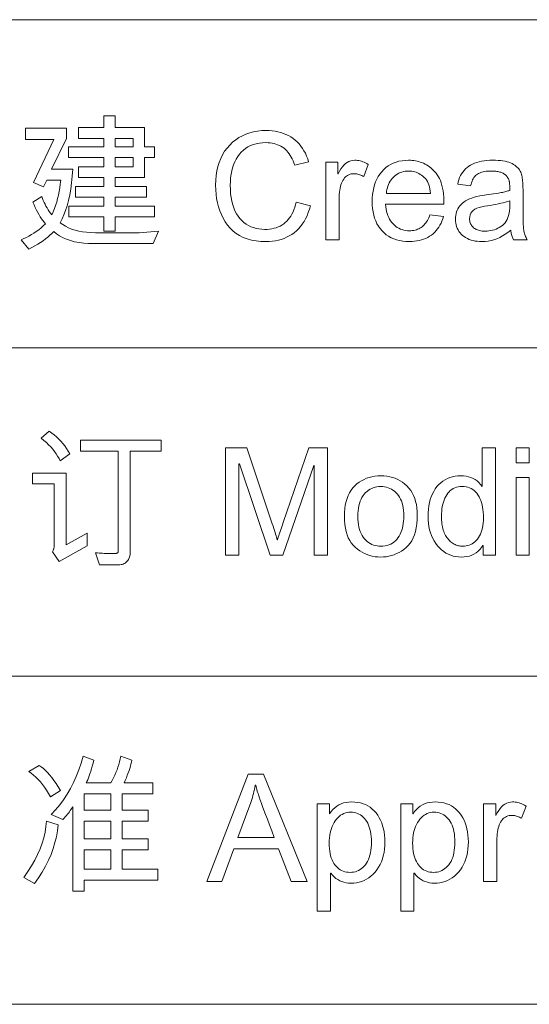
# Model space of a CAD drawing. Header units: millimetres. Extents: x 2984 to 3412, y -1556 to -1253.
# Tile 28 of 53: x 3323 to 3335, y -1533 to -1510. Entities that reach past the tile are written whole.
import ezdxf

# ---------------------------------------------------------------- set-up
doc = ezdxf.new("R2010")
doc.units = ezdxf.units.MM

msp = doc.modelspace()

# ---------------------------------------------------------------- linework, layer by layer
at = {"color": 7, "lineweight": 13}
for p, q in [((3184.228, -1509.728), (3397.355, -1509.728)), ((3231.755, -1517.648), (3397.355, -1517.648)), ((3267.035, -1525.568), (3397.355, -1525.568)), ((3184.235, -1533.488), (3397.355, -1533.488))]:
    msp.add_line(p, q, dxfattribs=at)
for points in [[(3326.258, -1514.488), (3325.31, -1514.488), (3325.31, -1514.831), (3325.034, -1514.831), (3325.034, -1514.488), (3324.194, -1514.488), (3324.194, -1514.226), (3325.034, -1514.226), (3325.034, -1514.012), (3324.354, -1514.012), (3324.354, -1513.752), (3325.034, -1513.752), (3325.034, -1513.535), (3324.423, -1513.535), (3324.423, -1513.275), (3325.034, -1513.275), (3325.034, -1513.054), (3324.184, -1513.054), (3324.184, -1512.792), (3325.034, -1512.792), (3325.034, -1512.594), (3324.423, -1512.594), (3324.423, -1512.333), (3325.034, -1512.333), (3325.034, -1512.046), (3325.31, -1512.046), (3325.31, -1512.333), (3326.019, -1512.333), (3326.019, -1512.792), (3326.258, -1512.792), (3326.258, -1513.054), (3326.019, -1513.054), (3326.019, -1513.535), (3325.31, -1513.535), (3325.31, -1513.752), (3326.063, -1513.752), (3326.063, -1514.012), (3325.31, -1514.012), (3325.31, -1514.226), (3326.258, -1514.226)], [(3326.357, -1514.834), (3326.229, -1515.132), (3324.792, -1515.132), (3324.667, -1515.129), (3324.549, -1515.12), (3324.437, -1515.105), (3324.331, -1515.085), (3324.231, -1515.059), (3324.138, -1515.027), (3324.05, -1514.989), (3323.969, -1514.946), (3323.894, -1514.897), (3323.825, -1514.842), (3323.781, -1514.887), (3323.734, -1514.931), (3323.682, -1514.975), (3323.628, -1515.018), (3323.569, -1515.061), (3323.508, -1515.103), (3323.442, -1515.144), (3323.373, -1515.184), (3323.3, -1515.223), (3323.224, -1515.262), (3323.04, -1515.038), (3323.104, -1515.011), (3323.166, -1514.982), (3323.228, -1514.949), (3323.289, -1514.915), (3323.348, -1514.877), (3323.406, -1514.837), (3323.464, -1514.795), (3323.52, -1514.749), (3323.575, -1514.701), (3323.629, -1514.651), (3323.596, -1514.614), (3323.564, -1514.574), (3323.533, -1514.53), (3323.502, -1514.483), (3323.471, -1514.433), (3323.441, -1514.379), (3323.411, -1514.321), (3323.382, -1514.261), (3323.353, -1514.197), (3323.325, -1514.129), (3323.542, -1513.995), (3323.558, -1514.043), (3323.575, -1514.09), (3323.595, -1514.137), (3323.616, -1514.182), (3323.639, -1514.227), (3323.664, -1514.271), (3323.69, -1514.314), (3323.719, -1514.356), (3323.749, -1514.397), (3323.781, -1514.437), (3323.814, -1514.362), (3323.845, -1514.286), (3323.873, -1514.208), (3323.898, -1514.127), (3323.921, -1514.045), (3323.941, -1513.96), (3323.958, -1513.873), (3323.973, -1513.784), (3323.985, -1513.693), (3323.995, -1513.6), (3323.659, -1513.6), (3323.576, -1513.763), (3323.337, -1513.655), (3323.825, -1512.619), (3323.148, -1512.619), (3323.148, -1512.347), (3324.133, -1512.347), (3324.133, -1512.598), (3323.77, -1513.335), (3324.288, -1513.335), (3324.275, -1513.504), (3324.258, -1513.665), (3324.237, -1513.816), (3324.212, -1513.958), (3324.183, -1514.092), (3324.15, -1514.216), (3324.114, -1514.332), (3324.073, -1514.439), (3324.029, -1514.537), (3323.981, -1514.626), (3324.042, -1514.672), (3324.109, -1514.713), (3324.181, -1514.749), (3324.258, -1514.781), (3324.341, -1514.808), (3324.428, -1514.829), (3324.521, -1514.846), (3324.619, -1514.858), (3324.723, -1514.866), (3324.831, -1514.868), (3325.888, -1514.868)], [(3330.02, -1514.216), (3329.996, -1514.301), (3329.968, -1514.381), (3329.937, -1514.458), (3329.903, -1514.53), (3329.865, -1514.597), (3329.824, -1514.66), (3329.779, -1514.718), (3329.731, -1514.772), (3329.68, -1514.822), (3329.625, -1514.867), (3329.568, -1514.908), (3329.508, -1514.945), (3329.446, -1514.977), (3329.382, -1515.005), (3329.315, -1515.028), (3329.246, -1515.048), (3329.175, -1515.063), (3329.102, -1515.073), (3329.027, -1515.08), (3328.949, -1515.082), (3328.825, -1515.078), (3328.708, -1515.066), (3328.598, -1515.046), (3328.495, -1515.018), (3328.399, -1514.982), (3328.309, -1514.938), (3328.227, -1514.887), (3328.152, -1514.827), (3328.083, -1514.759), (3328.021, -1514.683), (3327.966, -1514.602), (3327.917, -1514.517), (3327.873, -1514.43), (3327.835, -1514.338), (3327.803, -1514.244), (3327.777, -1514.147), (3327.757, -1514.046), (3327.742, -1513.942), (3327.734, -1513.835), (3327.731, -1513.724), (3327.734, -1513.603), (3327.744, -1513.487), (3327.761, -1513.376), (3327.785, -1513.271), (3327.816, -1513.171), (3327.854, -1513.076), (3327.898, -1512.987), (3327.95, -1512.904), (3328.008, -1512.825), (3328.073, -1512.753), (3328.143, -1512.686), (3328.217, -1512.626), (3328.296, -1512.574), (3328.378, -1512.528), (3328.464, -1512.489), (3328.554, -1512.458), (3328.647, -1512.433), (3328.745, -1512.416), (3328.847, -1512.405), (3328.952, -1512.402), (3329.027, -1512.404), (3329.099, -1512.409), (3329.169, -1512.419), (3329.237, -1512.432), (3329.303, -1512.45), (3329.367, -1512.471), (3329.428, -1512.496), (3329.488, -1512.525), (3329.545, -1512.558), (3329.599, -1512.594), (3329.652, -1512.635), (3329.701, -1512.679), (3329.746, -1512.726), (3329.789, -1512.777), (3329.828, -1512.832), (3329.864, -1512.89), (3329.897, -1512.952), (3329.926, -1513.017), (3329.953, -1513.086), (3329.976, -1513.158), (3329.64, -1513.238), (3329.622, -1513.185), (3329.603, -1513.135), (3329.581, -1513.088), (3329.558, -1513.043), (3329.533, -1513.001), (3329.506, -1512.962), (3329.478, -1512.925), (3329.448, -1512.891), (3329.416, -1512.86), (3329.382, -1512.831), (3329.346, -1512.805), (3329.309, -1512.782), (3329.27, -1512.762), (3329.229, -1512.744), (3329.187, -1512.729), (3329.143, -1512.717), (3329.097, -1512.707), (3329.049, -1512.701), (3329, -1512.696), (3328.949, -1512.695), (3328.866, -1512.698), (3328.787, -1512.706), (3328.713, -1512.72), (3328.642, -1512.74), (3328.576, -1512.765), (3328.513, -1512.795), (3328.455, -1512.832), (3328.401, -1512.873), (3328.351, -1512.921), (3328.305, -1512.974), (3328.264, -1513.031), (3328.226, -1513.093), (3328.193, -1513.158), (3328.165, -1513.227), (3328.141, -1513.3), (3328.121, -1513.376), (3328.106, -1513.457), (3328.095, -1513.541), (3328.088, -1513.629), (3328.086, -1513.721), (3328.088, -1513.826), (3328.095, -1513.926), (3328.107, -1514.02), (3328.123, -1514.109), (3328.144, -1514.192), (3328.169, -1514.27), (3328.199, -1514.342), (3328.234, -1514.409), (3328.273, -1514.47), (3328.317, -1514.525), (3328.364, -1514.575), (3328.415, -1514.62), (3328.468, -1514.659), (3328.524, -1514.694), (3328.583, -1514.723), (3328.644, -1514.746), (3328.709, -1514.765), (3328.776, -1514.778), (3328.846, -1514.786), (3328.919, -1514.789), (3328.978, -1514.787), (3329.036, -1514.782), (3329.091, -1514.774), (3329.144, -1514.762), (3329.194, -1514.747), (3329.243, -1514.729), (3329.289, -1514.708), (3329.332, -1514.683), (3329.374, -1514.655), (3329.413, -1514.624), (3329.45, -1514.59), (3329.484, -1514.552), (3329.517, -1514.51), (3329.547, -1514.466), (3329.574, -1514.418), (3329.6, -1514.367), (3329.623, -1514.312), (3329.644, -1514.255), (3329.663, -1514.193), (3329.679, -1514.129)], [(3325.743, -1512.792), (3325.743, -1512.594), (3325.31, -1512.594), (3325.31, -1512.792)], [(3325.743, -1513.275), (3325.743, -1513.054), (3325.31, -1513.054), (3325.31, -1513.275)], [(3331.415, -1513.22), (3331.306, -1513.514), (3331.282, -1513.501), (3331.258, -1513.489), (3331.235, -1513.479), (3331.212, -1513.47), (3331.189, -1513.462), (3331.165, -1513.456), (3331.142, -1513.451), (3331.12, -1513.448), (3331.097, -1513.445), (3331.074, -1513.445), (3331.039, -1513.446), (3331.006, -1513.451), (3330.975, -1513.459), (3330.945, -1513.47), (3330.917, -1513.485), (3330.891, -1513.502), (3330.866, -1513.523), (3330.844, -1513.547), (3330.823, -1513.574), (3330.804, -1513.605), (3330.786, -1513.638), (3330.77, -1513.674), (3330.757, -1513.712), (3330.745, -1513.753), (3330.735, -1513.797), (3330.726, -1513.843), (3330.72, -1513.892), (3330.715, -1513.943), (3330.712, -1513.997), (3330.712, -1514.053), (3330.712, -1515.038), (3330.393, -1515.038), (3330.393, -1513.162), (3330.683, -1513.162), (3330.683, -1513.445), (3330.69, -1513.445), (3330.722, -1513.383), (3330.755, -1513.328), (3330.79, -1513.279), (3330.827, -1513.237), (3330.866, -1513.201), (3330.907, -1513.171), (3330.949, -1513.149), (3330.994, -1513.132), (3331.04, -1513.123), (3331.088, -1513.119), (3331.121, -1513.12), (3331.153, -1513.123), (3331.186, -1513.129), (3331.219, -1513.136), (3331.251, -1513.145), (3331.284, -1513.156), (3331.317, -1513.169), (3331.35, -1513.184), (3331.382, -1513.201)], [(3333.24, -1514.18), (3331.834, -1514.18), (3331.84, -1514.241), (3331.848, -1514.299), (3331.858, -1514.354), (3331.872, -1514.406), (3331.888, -1514.455), (3331.908, -1514.501), (3331.93, -1514.544), (3331.954, -1514.584), (3331.982, -1514.622), (3332.012, -1514.656), (3332.044, -1514.687), (3332.078, -1514.715), (3332.114, -1514.74), (3332.151, -1514.761), (3332.19, -1514.779), (3332.23, -1514.794), (3332.272, -1514.806), (3332.316, -1514.814), (3332.361, -1514.819), (3332.407, -1514.82), (3332.443, -1514.819), (3332.478, -1514.816), (3332.511, -1514.812), (3332.544, -1514.805), (3332.575, -1514.796), (3332.605, -1514.786), (3332.634, -1514.773), (3332.661, -1514.759), (3332.688, -1514.742), (3332.713, -1514.724), (3332.737, -1514.704), (3332.76, -1514.681), (3332.782, -1514.657), (3332.803, -1514.631), (3332.822, -1514.603), (3332.841, -1514.573), (3332.858, -1514.541), (3332.874, -1514.507), (3332.889, -1514.471), (3332.902, -1514.433), (3333.229, -1514.474), (3333.212, -1514.531), (3333.192, -1514.586), (3333.17, -1514.638), (3333.144, -1514.687), (3333.117, -1514.733), (3333.086, -1514.777), (3333.053, -1514.818), (3333.017, -1514.856), (3332.979, -1514.892), (3332.938, -1514.925), (3332.894, -1514.955), (3332.848, -1514.981), (3332.801, -1515.005), (3332.751, -1515.025), (3332.699, -1515.043), (3332.645, -1515.057), (3332.589, -1515.068), (3332.53, -1515.076), (3332.47, -1515.08), (3332.407, -1515.082), (3332.324, -1515.079), (3332.246, -1515.072), (3332.17, -1515.059), (3332.099, -1515.041), (3332.031, -1515.017), (3331.967, -1514.989), (3331.906, -1514.955), (3331.849, -1514.916), (3331.796, -1514.872), (3331.747, -1514.823), (3331.702, -1514.769), (3331.661, -1514.712), (3331.625, -1514.65), (3331.595, -1514.585), (3331.568, -1514.516), (3331.547, -1514.444), (3331.53, -1514.367), (3331.518, -1514.287), (3331.511, -1514.203), (3331.509, -1514.115), (3331.511, -1514.028), (3331.518, -1513.944), (3331.53, -1513.864), (3331.546, -1513.787), (3331.567, -1513.713), (3331.592, -1513.643), (3331.622, -1513.576), (3331.657, -1513.512), (3331.696, -1513.452), (3331.74, -1513.395), (3331.788, -1513.343), (3331.84, -1513.296), (3331.895, -1513.255), (3331.954, -1513.219), (3332.018, -1513.188), (3332.084, -1513.164), (3332.155, -1513.144), (3332.229, -1513.13), (3332.308, -1513.122), (3332.389, -1513.119), (3332.43, -1513.12), (3332.471, -1513.123), (3332.511, -1513.128), (3332.551, -1513.134), (3332.591, -1513.142), (3332.63, -1513.152), (3332.669, -1513.164), (3332.708, -1513.177), (3332.746, -1513.192), (3332.785, -1513.21), (3332.822, -1513.229), (3332.858, -1513.251), (3332.894, -1513.275), (3332.928, -1513.302), (3332.96, -1513.331), (3332.992, -1513.363), (3333.023, -1513.398), (3333.052, -1513.435), (3333.08, -1513.474), (3333.107, -1513.516), (3333.133, -1513.562), (3333.155, -1513.612), (3333.175, -1513.667), (3333.192, -1513.727), (3333.207, -1513.791), (3333.219, -1513.859), (3333.228, -1513.933), (3333.235, -1514.011), (3333.239, -1514.093)], [(3335.25, -1515.038), (3334.916, -1515.038), (3334.907, -1515.02), (3334.899, -1515), (3334.891, -1514.98), (3334.884, -1514.958), (3334.877, -1514.936), (3334.87, -1514.912), (3334.865, -1514.887), (3334.859, -1514.861), (3334.855, -1514.834), (3334.851, -1514.806), (3334.786, -1514.859), (3334.721, -1514.905), (3334.654, -1514.947), (3334.586, -1514.983), (3334.518, -1515.013), (3334.448, -1515.038), (3334.377, -1515.057), (3334.306, -1515.071), (3334.233, -1515.079), (3334.159, -1515.082), (3334.101, -1515.081), (3334.046, -1515.076), (3333.992, -1515.069), (3333.942, -1515.058), (3333.894, -1515.045), (3333.848, -1515.029), (3333.805, -1515.009), (3333.764, -1514.987), (3333.726, -1514.962), (3333.691, -1514.933), (3333.658, -1514.903), (3333.629, -1514.87), (3333.603, -1514.836), (3333.581, -1514.799), (3333.562, -1514.761), (3333.547, -1514.721), (3333.535, -1514.679), (3333.526, -1514.635), (3333.521, -1514.589), (3333.519, -1514.541), (3333.521, -1514.495), (3333.526, -1514.451), (3333.534, -1514.408), (3333.546, -1514.367), (3333.561, -1514.328), (3333.579, -1514.291), (3333.6, -1514.255), (3333.625, -1514.22), (3333.653, -1514.187), (3333.685, -1514.156), (3333.72, -1514.127), (3333.76, -1514.1), (3333.806, -1514.075), (3333.856, -1514.052), (3333.911, -1514.031), (3333.97, -1514.012), (3334.035, -1513.995), (3334.105, -1513.98), (3334.179, -1513.967), (3334.258, -1513.956), (3334.555, -1513.912), (3334.588, -1513.906), (3334.62, -1513.9), (3334.65, -1513.895), (3334.679, -1513.888), (3334.707, -1513.882), (3334.734, -1513.875), (3334.759, -1513.868), (3334.784, -1513.861), (3334.807, -1513.854), (3334.829, -1513.846), (3334.829, -1513.818), (3334.829, -1513.792), (3334.829, -1513.768), (3334.828, -1513.745), (3334.827, -1513.724), (3334.826, -1513.704), (3334.825, -1513.687), (3334.824, -1513.671), (3334.822, -1513.656), (3334.821, -1513.644), (3334.818, -1513.632), (3334.816, -1513.62), (3334.812, -1513.608), (3334.808, -1513.596), (3334.803, -1513.583), (3334.798, -1513.571), (3334.791, -1513.559), (3334.784, -1513.546), (3334.777, -1513.533), (3334.768, -1513.521), (3334.759, -1513.508), (3334.749, -1513.496), (3334.738, -1513.485), (3334.725, -1513.474), (3334.712, -1513.463), (3334.698, -1513.453), (3334.682, -1513.444), (3334.666, -1513.435), (3334.648, -1513.426), (3334.63, -1513.418), (3334.61, -1513.411), (3334.589, -1513.404), (3334.566, -1513.398), (3334.543, -1513.393), (3334.518, -1513.389), (3334.491, -1513.386), (3334.464, -1513.383), (3334.435, -1513.381), (3334.405, -1513.38), (3334.373, -1513.379), (3334.333, -1513.38), (3334.295, -1513.382), (3334.258, -1513.386), (3334.223, -1513.392), (3334.19, -1513.398), (3334.158, -1513.407), (3334.128, -1513.417), (3334.1, -1513.428), (3334.074, -1513.441), (3334.049, -1513.455), (3334.026, -1513.472), (3334.004, -1513.491), (3333.984, -1513.513), (3333.965, -1513.537), (3333.948, -1513.564), (3333.933, -1513.594), (3333.919, -1513.626), (3333.906, -1513.661), (3333.895, -1513.698), (3333.885, -1513.738), (3333.574, -1513.698), (3333.586, -1513.641), (3333.601, -1513.588), (3333.619, -1513.538), (3333.641, -1513.49), (3333.666, -1513.445), (3333.694, -1513.403), (3333.725, -1513.364), (3333.759, -1513.328), (3333.797, -1513.295), (3333.838, -1513.264), (3333.882, -1513.237), (3333.929, -1513.212), (3333.979, -1513.19), (3334.033, -1513.172), (3334.089, -1513.156), (3334.149, -1513.143), (3334.213, -1513.132), (3334.279, -1513.125), (3334.348, -1513.121), (3334.421, -1513.119), (3334.487, -1513.12), (3334.549, -1513.123), (3334.607, -1513.128), (3334.662, -1513.135), (3334.714, -1513.144), (3334.762, -1513.155), (3334.806, -1513.168), (3334.846, -1513.183), (3334.883, -1513.2), (3334.917, -1513.219), (3334.947, -1513.24), (3334.975, -1513.261), (3335.001, -1513.283), (3335.024, -1513.306), (3335.045, -1513.33), (3335.063, -1513.354), (3335.079, -1513.38), (3335.092, -1513.406), (3335.103, -1513.433), (3335.111, -1513.461), (3335.118, -1513.49), (3335.124, -1513.521), (3335.13, -1513.553), (3335.135, -1513.587), (3335.139, -1513.622), (3335.142, -1513.66), (3335.144, -1513.699), (3335.146, -1513.739), (3335.147, -1513.781), (3335.148, -1513.825), (3335.148, -1514.253), (3335.148, -1514.328), (3335.148, -1514.399), (3335.149, -1514.464), (3335.15, -1514.524), (3335.151, -1514.579), (3335.153, -1514.629), (3335.155, -1514.674), (3335.157, -1514.713), (3335.16, -1514.748), (3335.163, -1514.777), (3335.166, -1514.804), (3335.171, -1514.83), (3335.177, -1514.857), (3335.184, -1514.883), (3335.192, -1514.909), (3335.201, -1514.935), (3335.212, -1514.961), (3335.224, -1514.987), (3335.236, -1515.012)], [(3332.913, -1513.919), (3332.908, -1513.863), (3332.899, -1513.81), (3332.889, -1513.761), (3332.875, -1513.715), (3332.859, -1513.672), (3332.84, -1513.632), (3332.818, -1513.596), (3332.793, -1513.563), (3332.765, -1513.533), (3332.735, -1513.506), (3332.703, -1513.482), (3332.671, -1513.46), (3332.638, -1513.441), (3332.604, -1513.425), (3332.57, -1513.411), (3332.535, -1513.4), (3332.499, -1513.391), (3332.463, -1513.384), (3332.427, -1513.381), (3332.389, -1513.379), (3332.345, -1513.381), (3332.303, -1513.385), (3332.262, -1513.393), (3332.223, -1513.403), (3332.185, -1513.417), (3332.149, -1513.433), (3332.114, -1513.453), (3332.081, -1513.476), (3332.05, -1513.501), (3332.02, -1513.53), (3331.992, -1513.561), (3331.967, -1513.593), (3331.944, -1513.628), (3331.923, -1513.664), (3331.905, -1513.702), (3331.89, -1513.742), (3331.877, -1513.783), (3331.866, -1513.827), (3331.858, -1513.872), (3331.852, -1513.919)], [(3334.829, -1514.212), (3334.829, -1514.097), (3334.778, -1514.113), (3334.725, -1514.129), (3334.67, -1514.144), (3334.612, -1514.158), (3334.552, -1514.172), (3334.49, -1514.184), (3334.426, -1514.197), (3334.359, -1514.208), (3334.29, -1514.219), (3334.219, -1514.229), (3334.151, -1514.241), (3334.09, -1514.257), (3334.035, -1514.277), (3333.989, -1514.301), (3333.949, -1514.329), (3333.916, -1514.362), (3333.891, -1514.399), (3333.873, -1514.44), (3333.862, -1514.485), (3333.859, -1514.534), (3333.86, -1514.559), (3333.863, -1514.584), (3333.867, -1514.607), (3333.874, -1514.63), (3333.883, -1514.652), (3333.894, -1514.673), (3333.906, -1514.693), (3333.921, -1514.712), (3333.938, -1514.73), (3333.956, -1514.747), (3333.976, -1514.763), (3333.998, -1514.777), (3334.022, -1514.79), (3334.047, -1514.801), (3334.074, -1514.81), (3334.103, -1514.817), (3334.134, -1514.823), (3334.166, -1514.828), (3334.2, -1514.83), (3334.235, -1514.831), (3334.282, -1514.83), (3334.327, -1514.825), (3334.371, -1514.818), (3334.415, -1514.808), (3334.457, -1514.796), (3334.497, -1514.78), (3334.537, -1514.762), (3334.576, -1514.741), (3334.614, -1514.717), (3334.65, -1514.69), (3334.684, -1514.66), (3334.715, -1514.626), (3334.741, -1514.588), (3334.765, -1514.546), (3334.785, -1514.501), (3334.801, -1514.451), (3334.813, -1514.397), (3334.822, -1514.339), (3334.828, -1514.278)], [(3324.212, -1520.201), (3323.984, -1520.374), (3323.954, -1520.316), (3323.921, -1520.259), (3323.885, -1520.203), (3323.844, -1520.147), (3323.801, -1520.092), (3323.753, -1520.038), (3323.702, -1519.984), (3323.648, -1519.931), (3323.589, -1519.879), (3323.527, -1519.828), (3323.72, -1519.66), (3323.781, -1519.703), (3323.839, -1519.749), (3323.894, -1519.797), (3323.947, -1519.848), (3323.998, -1519.901), (3324.046, -1519.956), (3324.091, -1520.014), (3324.134, -1520.074), (3324.174, -1520.136)], [(3326.42, -1520.142), (3325.667, -1520.142), (3325.667, -1522.565), (3325.669, -1522.592), (3325.669, -1522.618), (3325.667, -1522.644), (3325.663, -1522.668), (3325.658, -1522.692), (3325.65, -1522.715), (3325.641, -1522.736), (3325.629, -1522.757), (3325.616, -1522.777), (3325.601, -1522.795), (3325.585, -1522.813), (3325.566, -1522.828), (3325.547, -1522.842), (3325.525, -1522.854), (3325.502, -1522.864), (3325.477, -1522.872), (3325.451, -1522.878), (3325.423, -1522.883), (3325.394, -1522.885), (3325.363, -1522.886), (3324.93, -1522.886), (3324.838, -1522.593), (3324.881, -1522.596), (3324.923, -1522.599), (3324.964, -1522.602), (3325.003, -1522.604), (3325.04, -1522.606), (3325.075, -1522.608), (3325.109, -1522.609), (3325.141, -1522.61), (3325.171, -1522.61), (3325.2, -1522.61), (3325.225, -1522.61), (3325.248, -1522.61), (3325.269, -1522.61), (3325.288, -1522.609), (3325.305, -1522.608), (3325.319, -1522.607), (3325.332, -1522.606), (3325.342, -1522.604), (3325.35, -1522.603), (3325.357, -1522.601), (3325.361, -1522.598), (3325.366, -1522.595), (3325.37, -1522.592), (3325.373, -1522.587), (3325.376, -1522.582), (3325.378, -1522.575), (3325.38, -1522.569), (3325.381, -1522.561), (3325.382, -1522.552), (3325.382, -1522.543), (3325.382, -1520.142), (3324.47, -1520.142), (3324.47, -1519.877), (3326.42, -1519.877)], [(3330.435, -1522.651), (3330.11, -1522.651), (3330.11, -1520.482), (3330.103, -1520.482), (3329.357, -1522.651), (3329.049, -1522.651), (3328.307, -1520.446), (3328.296, -1520.446), (3328.296, -1522.651), (3327.971, -1522.651), (3327.971, -1520.059), (3328.483, -1520.059), (3329.097, -1521.894), (3329.117, -1521.953), (3329.134, -1522.008), (3329.151, -1522.057), (3329.165, -1522.103), (3329.178, -1522.143), (3329.189, -1522.179), (3329.198, -1522.211), (3329.206, -1522.238), (3329.211, -1522.26), (3329.215, -1522.278), (3329.222, -1522.278), (3329.232, -1522.247), (3329.243, -1522.213), (3329.255, -1522.178), (3329.267, -1522.139), (3329.281, -1522.099), (3329.295, -1522.056), (3329.31, -1522.011), (3329.326, -1521.964), (3329.343, -1521.914), (3329.36, -1521.863), (3329.979, -1520.059), (3330.435, -1520.059)], [(3334.484, -1522.651), (3334.187, -1522.651), (3334.187, -1522.412), (3334.18, -1522.412), (3334.144, -1522.466), (3334.105, -1522.514), (3334.061, -1522.557), (3334.015, -1522.594), (3333.965, -1522.625), (3333.911, -1522.65), (3333.854, -1522.67), (3333.794, -1522.684), (3333.73, -1522.693), (3333.662, -1522.695), (3333.594, -1522.693), (3333.529, -1522.684), (3333.465, -1522.671), (3333.404, -1522.652), (3333.346, -1522.627), (3333.289, -1522.597), (3333.235, -1522.561), (3333.183, -1522.521), (3333.134, -1522.474), (3333.087, -1522.422), (3333.043, -1522.366), (3333.003, -1522.306), (3332.969, -1522.244), (3332.939, -1522.178), (3332.914, -1522.109), (3332.893, -1522.036), (3332.877, -1521.96), (3332.865, -1521.882), (3332.858, -1521.799), (3332.856, -1521.714), (3332.858, -1521.625), (3332.865, -1521.54), (3332.875, -1521.459), (3332.891, -1521.381), (3332.91, -1521.307), (3332.934, -1521.238), (3332.962, -1521.171), (3332.995, -1521.109), (3333.032, -1521.051), (3333.073, -1520.996), (3333.118, -1520.946), (3333.166, -1520.901), (3333.216, -1520.862), (3333.27, -1520.828), (3333.326, -1520.799), (3333.385, -1520.775), (3333.446, -1520.756), (3333.511, -1520.743), (3333.578, -1520.735), (3333.648, -1520.733), (3333.713, -1520.735), (3333.776, -1520.743), (3333.835, -1520.756), (3333.891, -1520.774), (3333.944, -1520.797), (3333.993, -1520.825), (3334.039, -1520.858), (3334.082, -1520.897), (3334.122, -1520.94), (3334.159, -1520.989), (3334.166, -1520.989), (3334.166, -1520.059), (3334.484, -1520.059)], [(3335.299, -1520.42), (3334.981, -1520.42), (3334.981, -1520.059), (3335.299, -1520.059)], [(3324.636, -1522.427), (3323.955, -1522.8), (3323.793, -1522.565), (3323.801, -1522.55), (3323.809, -1522.536), (3323.816, -1522.522), (3323.822, -1522.508), (3323.827, -1522.494), (3323.831, -1522.48), (3323.834, -1522.465), (3323.837, -1522.451), (3323.838, -1522.437), (3323.839, -1522.423), (3323.839, -1520.931), (3323.317, -1520.931), (3323.317, -1520.667), (3324.125, -1520.667), (3324.125, -1522.402), (3324.636, -1522.115)], [(3331.717, -1520.733), (3331.792, -1520.735), (3331.864, -1520.743), (3331.934, -1520.755), (3332.001, -1520.772), (3332.065, -1520.795), (3332.127, -1520.822), (3332.186, -1520.854), (3332.242, -1520.891), (3332.296, -1520.933), (3332.347, -1520.98), (3332.395, -1521.032), (3332.438, -1521.088), (3332.475, -1521.148), (3332.508, -1521.212), (3332.535, -1521.28), (3332.558, -1521.352), (3332.575, -1521.429), (3332.588, -1521.51), (3332.595, -1521.595), (3332.598, -1521.684), (3332.595, -1521.791), (3332.587, -1521.892), (3332.573, -1521.987), (3332.554, -1522.075), (3332.53, -1522.156), (3332.5, -1522.231), (3332.465, -1522.3), (3332.425, -1522.362), (3332.379, -1522.417), (3332.327, -1522.466), (3332.272, -1522.51), (3332.216, -1522.549), (3332.159, -1522.583), (3332.1, -1522.613), (3332.039, -1522.638), (3331.978, -1522.659), (3331.915, -1522.675), (3331.85, -1522.686), (3331.784, -1522.693), (3331.717, -1522.695), (3331.647, -1522.693), (3331.579, -1522.686), (3331.512, -1522.674), (3331.448, -1522.658), (3331.385, -1522.637), (3331.324, -1522.611), (3331.266, -1522.58), (3331.209, -1522.545), (3331.153, -1522.505), (3331.1, -1522.46), (3331.05, -1522.41), (3331.006, -1522.355), (3330.967, -1522.294), (3330.933, -1522.228), (3330.904, -1522.156), (3330.88, -1522.079), (3330.862, -1521.996), (3330.849, -1521.907), (3330.841, -1521.814), (3330.838, -1521.714), (3330.841, -1521.618), (3330.849, -1521.526), (3330.861, -1521.44), (3330.879, -1521.358), (3330.902, -1521.282), (3330.929, -1521.211), (3330.962, -1521.144), (3331, -1521.083), (3331.043, -1521.027), (3331.091, -1520.976), (3331.143, -1520.93), (3331.197, -1520.888), (3331.254, -1520.852), (3331.313, -1520.82), (3331.374, -1520.794), (3331.438, -1520.772), (3331.504, -1520.755), (3331.573, -1520.743), (3331.644, -1520.735)], [(3335.299, -1522.651), (3334.981, -1522.651), (3334.981, -1520.775), (3335.299, -1520.775)], [(3331.717, -1522.434), (3331.77, -1522.432), (3331.821, -1522.426), (3331.869, -1522.416), (3331.914, -1522.401), (3331.957, -1522.383), (3331.997, -1522.361), (3332.034, -1522.335), (3332.069, -1522.305), (3332.101, -1522.27), (3332.131, -1522.232), (3332.158, -1522.191), (3332.182, -1522.146), (3332.203, -1522.1), (3332.221, -1522.05), (3332.237, -1521.999), (3332.25, -1521.944), (3332.26, -1521.888), (3332.267, -1521.828), (3332.271, -1521.766), (3332.272, -1521.702), (3332.271, -1521.633), (3332.266, -1521.568), (3332.258, -1521.506), (3332.247, -1521.448), (3332.232, -1521.393), (3332.215, -1521.342), (3332.194, -1521.294), (3332.17, -1521.25), (3332.143, -1521.209), (3332.112, -1521.171), (3332.08, -1521.137), (3332.045, -1521.107), (3332.01, -1521.08), (3331.972, -1521.057), (3331.934, -1521.037), (3331.893, -1521.021), (3331.852, -1521.009), (3331.808, -1521), (3331.763, -1520.994), (3331.717, -1520.993), (3331.67, -1520.995), (3331.624, -1521), (3331.58, -1521.009), (3331.537, -1521.022), (3331.497, -1521.038), (3331.458, -1521.058), (3331.421, -1521.081), (3331.385, -1521.109), (3331.351, -1521.139), (3331.319, -1521.174), (3331.29, -1521.212), (3331.263, -1521.254), (3331.24, -1521.299), (3331.22, -1521.347), (3331.203, -1521.4), (3331.189, -1521.455), (3331.178, -1521.515), (3331.17, -1521.578), (3331.165, -1521.644), (3331.164, -1521.714), (3331.165, -1521.784), (3331.17, -1521.85), (3331.178, -1521.913), (3331.189, -1521.972), (3331.203, -1522.027), (3331.221, -1522.079), (3331.241, -1522.128), (3331.265, -1522.173), (3331.292, -1522.214), (3331.322, -1522.252), (3331.354, -1522.287), (3331.388, -1522.318), (3331.424, -1522.345), (3331.461, -1522.368), (3331.5, -1522.388), (3331.54, -1522.405), (3331.582, -1522.417), (3331.626, -1522.426), (3331.671, -1522.432)], [(3333.696, -1522.434), (3333.737, -1522.432), (3333.777, -1522.427), (3333.815, -1522.418), (3333.852, -1522.406), (3333.888, -1522.391), (3333.923, -1522.372), (3333.957, -1522.35), (3333.989, -1522.324), (3334.02, -1522.295), (3334.049, -1522.262), (3334.077, -1522.226), (3334.101, -1522.186), (3334.123, -1522.143), (3334.142, -1522.097), (3334.158, -1522.046), (3334.171, -1521.993), (3334.181, -1521.935), (3334.188, -1521.875), (3334.193, -1521.81), (3334.194, -1521.742), (3334.193, -1521.675), (3334.189, -1521.611), (3334.182, -1521.549), (3334.173, -1521.49), (3334.161, -1521.434), (3334.147, -1521.381), (3334.129, -1521.331), (3334.109, -1521.283), (3334.087, -1521.238), (3334.062, -1521.196), (3334.034, -1521.157), (3334.004, -1521.123), (3333.972, -1521.092), (3333.937, -1521.066), (3333.9, -1521.044), (3333.861, -1521.025), (3333.82, -1521.011), (3333.776, -1521.001), (3333.73, -1520.995), (3333.682, -1520.993), (3333.633, -1520.995), (3333.587, -1521.001), (3333.544, -1521.011), (3333.503, -1521.025), (3333.464, -1521.042), (3333.428, -1521.064), (3333.394, -1521.09), (3333.363, -1521.12), (3333.334, -1521.154), (3333.308, -1521.192), (3333.284, -1521.233), (3333.262, -1521.276), (3333.243, -1521.322), (3333.227, -1521.371), (3333.213, -1521.422), (3333.201, -1521.475), (3333.193, -1521.531), (3333.186, -1521.59), (3333.182, -1521.651), (3333.181, -1521.714), (3333.182, -1521.76), (3333.184, -1521.805), (3333.187, -1521.848), (3333.192, -1521.889), (3333.198, -1521.93), (3333.206, -1521.968), (3333.215, -1522.006), (3333.225, -1522.042), (3333.236, -1522.076), (3333.249, -1522.109), (3333.263, -1522.141), (3333.279, -1522.171), (3333.295, -1522.199), (3333.312, -1522.226), (3333.331, -1522.251), (3333.35, -1522.274), (3333.371, -1522.296), (3333.393, -1522.317), (3333.415, -1522.335), (3333.439, -1522.352), (3333.464, -1522.368), (3333.489, -1522.382), (3333.514, -1522.394), (3333.539, -1522.404), (3333.564, -1522.413), (3333.59, -1522.421), (3333.616, -1522.426), (3333.642, -1522.43), (3333.669, -1522.433)], [(3326.338, -1530.49), (3324.563, -1530.49), (3324.563, -1530.757), (3324.284, -1530.757), (3324.284, -1528.722), (3324.266, -1528.751), (3324.247, -1528.781), (3324.226, -1528.811), (3324.204, -1528.841), (3324.181, -1528.872), (3324.156, -1528.903), (3324.131, -1528.934), (3324.103, -1528.965), (3324.075, -1528.997), (3324.045, -1529.029), (3323.768, -1528.904), (3323.872, -1528.793), (3323.97, -1528.675), (3324.063, -1528.551), (3324.149, -1528.42), (3324.229, -1528.283), (3324.303, -1528.139), (3324.371, -1527.989), (3324.433, -1527.832), (3324.489, -1527.668), (3324.539, -1527.498), (3324.795, -1527.595), (3324.775, -1527.669), (3324.756, -1527.739), (3324.737, -1527.804), (3324.718, -1527.865), (3324.699, -1527.922), (3324.681, -1527.976), (3324.663, -1528.025), (3324.646, -1528.07), (3324.628, -1528.11), (3324.611, -1528.147), (3325.202, -1528.147), (3325.237, -1528.084), (3325.27, -1528.021), (3325.3, -1527.957), (3325.328, -1527.894), (3325.353, -1527.829), (3325.376, -1527.764), (3325.397, -1527.699), (3325.415, -1527.634), (3325.431, -1527.568), (3325.444, -1527.502), (3325.711, -1527.595), (3325.702, -1527.642), (3325.69, -1527.691), (3325.677, -1527.742), (3325.661, -1527.794), (3325.644, -1527.848), (3325.624, -1527.904), (3325.602, -1527.962), (3325.578, -1528.022), (3325.552, -1528.084), (3325.523, -1528.147), (3326.218, -1528.147), (3326.218, -1528.41), (3325.479, -1528.41), (3325.479, -1528.805), (3326.107, -1528.805), (3326.107, -1529.07), (3325.479, -1529.07), (3325.479, -1529.496), (3326.107, -1529.496), (3326.107, -1529.761), (3325.479, -1529.761), (3325.479, -1530.225), (3326.338, -1530.225)], [(3323.99, -1528.327), (3323.748, -1528.483), (3323.702, -1528.401), (3323.655, -1528.324), (3323.606, -1528.251), (3323.556, -1528.183), (3323.505, -1528.12), (3323.452, -1528.061), (3323.398, -1528.006), (3323.342, -1527.957), (3323.285, -1527.912), (3323.227, -1527.871), (3323.478, -1527.723), (3323.527, -1527.757), (3323.576, -1527.797), (3323.626, -1527.843), (3323.677, -1527.895), (3323.728, -1527.953), (3323.779, -1528.016), (3323.831, -1528.085), (3323.884, -1528.16), (3323.937, -1528.241)], [(3329.944, -1530.522), (3329.556, -1530.522), (3329.252, -1529.733), (3328.17, -1529.733), (3327.884, -1530.522), (3327.521, -1530.522), (3328.517, -1527.93), (3328.886, -1527.93)], [(3329.148, -1529.461), (3329.087, -1529.3), (3329.032, -1529.153), (3328.982, -1529.021), (3328.938, -1528.904), (3328.899, -1528.801), (3328.866, -1528.713), (3328.838, -1528.639), (3328.816, -1528.58), (3328.8, -1528.535), (3328.789, -1528.505), (3328.781, -1528.481), (3328.772, -1528.456), (3328.764, -1528.43), (3328.755, -1528.402), (3328.746, -1528.372), (3328.737, -1528.341), (3328.728, -1528.308), (3328.718, -1528.273), (3328.709, -1528.237), (3328.699, -1528.2), (3328.69, -1528.2), (3328.68, -1528.252), (3328.669, -1528.303), (3328.657, -1528.354), (3328.645, -1528.403), (3328.632, -1528.452), (3328.618, -1528.5), (3328.604, -1528.547), (3328.589, -1528.594), (3328.574, -1528.64), (3328.557, -1528.685), (3328.267, -1529.461)], [(3325.205, -1528.805), (3325.205, -1528.41), (3324.563, -1528.41), (3324.563, -1528.805)], [(3330.483, -1528.888), (3330.52, -1528.834), (3330.561, -1528.785), (3330.606, -1528.743), (3330.654, -1528.706), (3330.706, -1528.674), (3330.761, -1528.649), (3330.82, -1528.629), (3330.883, -1528.615), (3330.949, -1528.606), (3331.019, -1528.603), (3331.091, -1528.606), (3331.16, -1528.614), (3331.226, -1528.627), (3331.289, -1528.646), (3331.349, -1528.67), (3331.406, -1528.7), (3331.46, -1528.734), (3331.51, -1528.775), (3331.558, -1528.82), (3331.602, -1528.871), (3331.643, -1528.926), (3331.679, -1528.985), (3331.711, -1529.046), (3331.739, -1529.111), (3331.762, -1529.179), (3331.782, -1529.251), (3331.797, -1529.325), (3331.807, -1529.403), (3331.814, -1529.484), (3331.816, -1529.569), (3331.814, -1529.658), (3331.806, -1529.744), (3331.795, -1529.826), (3331.778, -1529.905), (3331.757, -1529.979), (3331.731, -1530.05), (3331.7, -1530.117), (3331.664, -1530.181), (3331.624, -1530.24), (3331.579, -1530.296), (3331.531, -1530.347), (3331.48, -1530.393), (3331.427, -1530.434), (3331.372, -1530.469), (3331.315, -1530.498), (3331.256, -1530.523), (3331.194, -1530.541), (3331.131, -1530.555), (3331.065, -1530.563), (3330.997, -1530.566), (3330.938, -1530.563), (3330.881, -1530.556), (3330.827, -1530.544), (3330.775, -1530.527), (3330.725, -1530.506), (3330.678, -1530.479), (3330.633, -1530.448), (3330.591, -1530.412), (3330.55, -1530.371), (3330.513, -1530.325), (3330.504, -1530.325), (3330.504, -1531.243), (3330.186, -1531.243), (3330.186, -1528.646), (3330.476, -1528.646), (3330.476, -1528.888)], [(3332.497, -1528.888), (3332.534, -1528.834), (3332.575, -1528.785), (3332.62, -1528.743), (3332.668, -1528.706), (3332.72, -1528.674), (3332.775, -1528.649), (3332.834, -1528.629), (3332.897, -1528.615), (3332.963, -1528.606), (3333.032, -1528.603), (3333.105, -1528.606), (3333.174, -1528.614), (3333.24, -1528.627), (3333.303, -1528.646), (3333.363, -1528.67), (3333.42, -1528.7), (3333.473, -1528.734), (3333.524, -1528.775), (3333.571, -1528.82), (3333.616, -1528.871), (3333.656, -1528.926), (3333.693, -1528.985), (3333.725, -1529.046), (3333.753, -1529.111), (3333.776, -1529.179), (3333.796, -1529.251), (3333.811, -1529.325), (3333.821, -1529.403), (3333.828, -1529.484), (3333.83, -1529.569), (3333.827, -1529.658), (3333.82, -1529.744), (3333.808, -1529.826), (3333.792, -1529.905), (3333.771, -1529.979), (3333.744, -1530.05), (3333.714, -1530.117), (3333.678, -1530.181), (3333.638, -1530.24), (3333.593, -1530.296), (3333.544, -1530.347), (3333.494, -1530.393), (3333.441, -1530.434), (3333.386, -1530.469), (3333.329, -1530.498), (3333.27, -1530.523), (3333.208, -1530.541), (3333.145, -1530.555), (3333.079, -1530.563), (3333.011, -1530.566), (3332.952, -1530.563), (3332.895, -1530.556), (3332.841, -1530.544), (3332.789, -1530.527), (3332.739, -1530.506), (3332.692, -1530.479), (3332.647, -1530.448), (3332.604, -1530.412), (3332.564, -1530.371), (3332.527, -1530.325), (3332.518, -1530.325), (3332.518, -1531.243), (3332.2, -1531.243), (3332.2, -1528.646), (3332.49, -1528.646), (3332.49, -1528.888)], [(3335.221, -1528.704), (3335.112, -1528.997), (3335.088, -1528.984), (3335.064, -1528.973), (3335.041, -1528.962), (3335.018, -1528.953), (3334.994, -1528.946), (3334.971, -1528.94), (3334.948, -1528.935), (3334.925, -1528.931), (3334.903, -1528.929), (3334.88, -1528.929), (3334.845, -1528.93), (3334.812, -1528.935), (3334.781, -1528.943), (3334.751, -1528.954), (3334.723, -1528.969), (3334.697, -1528.986), (3334.672, -1529.007), (3334.65, -1529.031), (3334.629, -1529.058), (3334.609, -1529.089), (3334.592, -1529.122), (3334.576, -1529.158), (3334.563, -1529.196), (3334.551, -1529.237), (3334.541, -1529.281), (3334.532, -1529.327), (3334.526, -1529.375), (3334.521, -1529.427), (3334.518, -1529.48), (3334.518, -1529.537), (3334.518, -1530.522), (3334.199, -1530.522), (3334.199, -1528.646), (3334.489, -1528.646), (3334.489, -1528.929), (3334.496, -1528.929), (3334.528, -1528.867), (3334.561, -1528.811), (3334.596, -1528.763), (3334.633, -1528.72), (3334.672, -1528.685), (3334.713, -1528.655), (3334.755, -1528.632), (3334.8, -1528.616), (3334.846, -1528.606), (3334.894, -1528.603), (3334.927, -1528.604), (3334.959, -1528.607), (3334.992, -1528.612), (3335.025, -1528.619), (3335.057, -1528.628), (3335.09, -1528.639), (3335.123, -1528.653), (3335.156, -1528.668), (3335.188, -1528.685)], [(3330.976, -1530.304), (3331.02, -1530.302), (3331.062, -1530.297), (3331.103, -1530.287), (3331.142, -1530.275), (3331.18, -1530.258), (3331.216, -1530.238), (3331.25, -1530.214), (3331.283, -1530.186), (3331.315, -1530.154), (3331.345, -1530.119), (3331.372, -1530.081), (3331.397, -1530.038), (3331.419, -1529.992), (3331.438, -1529.943), (3331.454, -1529.889), (3331.467, -1529.832), (3331.477, -1529.772), (3331.485, -1529.708), (3331.489, -1529.64), (3331.491, -1529.569), (3331.489, -1529.501), (3331.485, -1529.437), (3331.478, -1529.376), (3331.468, -1529.318), (3331.455, -1529.264), (3331.44, -1529.212), (3331.422, -1529.164), (3331.401, -1529.119), (3331.377, -1529.077), (3331.35, -1529.038), (3331.321, -1529.003), (3331.291, -1528.971), (3331.259, -1528.943), (3331.225, -1528.919), (3331.19, -1528.899), (3331.153, -1528.882), (3331.115, -1528.869), (3331.075, -1528.86), (3331.033, -1528.854), (3330.99, -1528.852), (3330.946, -1528.855), (3330.903, -1528.861), (3330.862, -1528.871), (3330.822, -1528.886), (3330.784, -1528.904), (3330.748, -1528.927), (3330.713, -1528.954), (3330.68, -1528.985), (3330.648, -1529.02), (3330.618, -1529.059), (3330.59, -1529.102), (3330.566, -1529.147), (3330.544, -1529.194), (3330.525, -1529.244), (3330.509, -1529.297), (3330.496, -1529.352), (3330.485, -1529.409), (3330.478, -1529.468), (3330.474, -1529.531), (3330.472, -1529.595), (3330.474, -1529.663), (3330.478, -1529.728), (3330.485, -1529.789), (3330.495, -1529.847), (3330.507, -1529.901), (3330.522, -1529.953), (3330.541, -1530), (3330.562, -1530.045), (3330.585, -1530.086), (3330.612, -1530.124), (3330.641, -1530.158), (3330.671, -1530.189), (3330.703, -1530.216), (3330.737, -1530.239), (3330.773, -1530.259), (3330.81, -1530.275), (3330.849, -1530.288), (3330.89, -1530.297), (3330.932, -1530.302)], [(3332.99, -1530.304), (3333.034, -1530.302), (3333.076, -1530.297), (3333.117, -1530.287), (3333.156, -1530.275), (3333.193, -1530.258), (3333.23, -1530.238), (3333.264, -1530.214), (3333.297, -1530.186), (3333.329, -1530.154), (3333.359, -1530.119), (3333.386, -1530.081), (3333.411, -1530.038), (3333.433, -1529.992), (3333.452, -1529.943), (3333.468, -1529.889), (3333.481, -1529.832), (3333.491, -1529.772), (3333.499, -1529.708), (3333.503, -1529.64), (3333.504, -1529.569), (3333.503, -1529.501), (3333.499, -1529.437), (3333.492, -1529.376), (3333.482, -1529.318), (3333.469, -1529.264), (3333.454, -1529.212), (3333.436, -1529.164), (3333.414, -1529.119), (3333.391, -1529.077), (3333.364, -1529.038), (3333.335, -1529.003), (3333.305, -1528.971), (3333.272, -1528.943), (3333.239, -1528.919), (3333.204, -1528.899), (3333.167, -1528.882), (3333.129, -1528.869), (3333.089, -1528.86), (3333.047, -1528.854), (3333.004, -1528.852), (3332.96, -1528.855), (3332.917, -1528.861), (3332.876, -1528.871), (3332.836, -1528.886), (3332.798, -1528.904), (3332.761, -1528.927), (3332.727, -1528.954), (3332.693, -1528.985), (3332.662, -1529.02), (3332.632, -1529.059), (3332.604, -1529.102), (3332.579, -1529.147), (3332.558, -1529.194), (3332.539, -1529.244), (3332.522, -1529.297), (3332.509, -1529.352), (3332.499, -1529.409), (3332.492, -1529.468), (3332.487, -1529.531), (3332.486, -1529.595), (3332.487, -1529.663), (3332.492, -1529.728), (3332.499, -1529.789), (3332.508, -1529.847), (3332.521, -1529.901), (3332.536, -1529.953), (3332.554, -1530), (3332.575, -1530.045), (3332.599, -1530.086), (3332.626, -1530.124), (3332.654, -1530.158), (3332.685, -1530.189), (3332.717, -1530.216), (3332.751, -1530.239), (3332.787, -1530.259), (3332.824, -1530.275), (3332.863, -1530.288), (3332.904, -1530.297), (3332.946, -1530.302)], [(3323.93, -1529.157), (3323.915, -1529.3), (3323.89, -1529.443), (3323.856, -1529.586), (3323.813, -1529.728), (3323.761, -1529.87), (3323.7, -1530.012), (3323.63, -1530.154), (3323.551, -1530.295), (3323.462, -1530.436), (3323.365, -1530.576), (3323.105, -1530.424), (3323.202, -1530.286), (3323.289, -1530.148), (3323.368, -1530.01), (3323.436, -1529.874), (3323.496, -1529.737), (3323.546, -1529.602), (3323.586, -1529.467), (3323.617, -1529.333), (3323.639, -1529.199), (3323.651, -1529.066)], [(3325.205, -1529.496), (3325.205, -1529.07), (3324.563, -1529.07), (3324.563, -1529.496)], [(3325.205, -1530.225), (3325.205, -1529.761), (3324.563, -1529.761), (3324.563, -1530.225)]]:
    msp.add_lwpolyline(points, close=True, dxfattribs=at)

doc.saveas('drawing.dxf')
